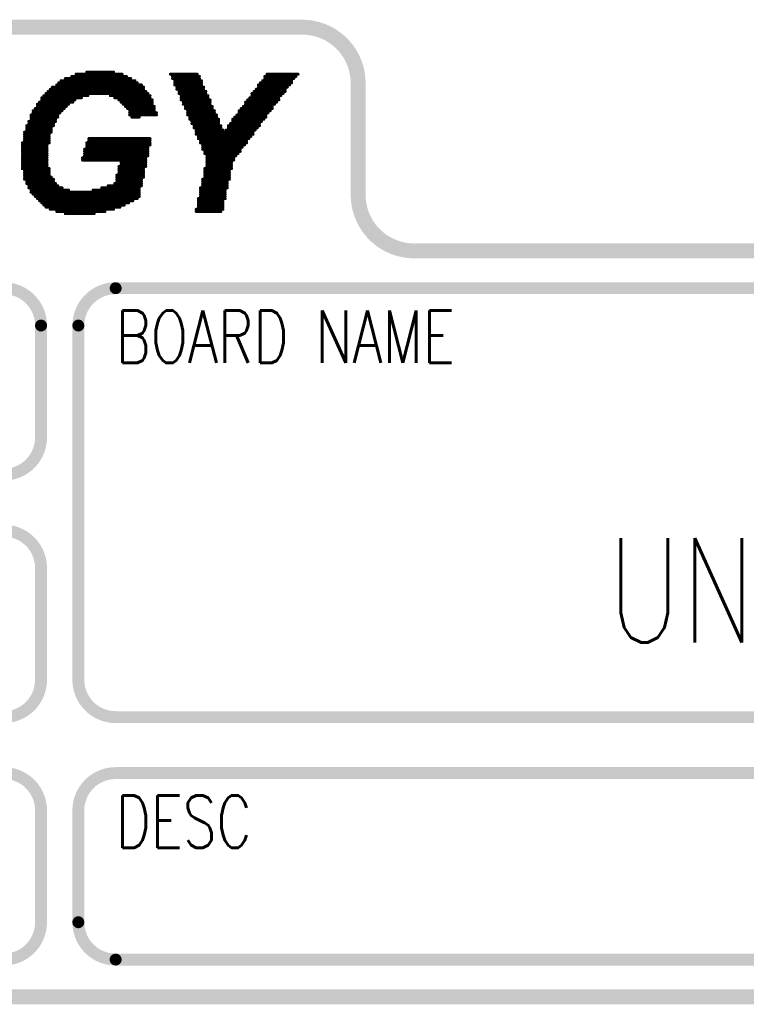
# Model space of a CAD drawing. Extents: x -1 to 210, y -5 to 148.
# Tile 30 of 52: x 22 to 34, y 131 to 148. Entities that reach past the tile are written whole.
import ezdxf
from ezdxf.enums import TextEntityAlignment as Align

# ---------------------------------------------------------------- set-up
doc = ezdxf.new("R2010")
doc.units = 0
doc.layers.add('2D_LINE_00', color=5, linetype='CONTINUOUS')
doc.layers.add('TEXT_00', color=5, linetype='CONTINUOUS')
doc.styles.add('W0$127', font='simplex', dxfattribs={"width": 0.75})
doc.styles.add('W0$2032', font='simplex', dxfattribs={"width": 0.75})

# ---------------------------------------------------------------- blocks, each defined once
blk = doc.blocks.new('SMOOTH_0$2032')
at = {"const_width": 0.1016}
blk.add_lwpolyline([(-0.0508, 0, 1), (0.0508, 0, 1)], format="xyb", close=True, dxfattribs=at)
blk = doc.blocks.new('SMOOTH_0$0508')
at = {"const_width": 0.0254}
blk.add_lwpolyline([(-0.0127, 0, 1), (0.0127, 0, 1)], format="xyb", close=True, dxfattribs=at)
blk = doc.blocks.new('DRAWING_2')
at = {"layer": '2D_LINE_00'}
for points, const_width in [([(0, 0, 0.414214), (0.953, -0.953), (62.547, -0.953, 0.414214), (63.5, 0), (63.5, 10.795, 0.414214), (62.547, 11.748), (22.86, 11.748, -0.414214), (21.907, 12.7), (21.907, 14.605, 0.414214), (20.955, 15.557), (0.953, 15.557, 0.414214), (0, 14.605)], 0.254), ([(16.51, 10.477, 0.414214), (15.875, 11.113), (1.27, 11.113, 0.414214), (0.635, 10.477), (0.635, 8.572, 0.414214), (1.27, 7.938), (15.875, 7.938, 0.414214), (16.51, 8.572)], 0.203), ([(17.145, 10.477, -0.414214), (17.78, 11.113), (55.245, 11.113, -0.414214), (55.88, 10.477), (55.88, 4.445, -0.414214), (55.245, 3.81), (17.78, 3.81, -0.414214), (17.145, 4.445)], 0.203), ([(0.635, 6.35, -0.414214), (1.27, 6.985), (15.875, 6.985, -0.414214), (16.51, 6.35), (16.51, 4.445, -0.414214), (15.875, 3.81), (1.27, 3.81, -0.414214), (0.635, 4.445)], 0.203), ([(0.635, 2.223, -0.414214), (1.27, 2.857), (15.875, 2.857, -0.414214), (16.51, 2.223), (16.51, 0.318, -0.414214), (15.875, -0.318), (1.27, -0.318, -0.414214), (0.635, 0.318)], 0.203), ([(17.145, 0.318, 0.414214), (17.78, -0.318), (62.23, -0.318, 0.414214), (62.865, 0.318), (62.865, 2.223, 0.414214), (62.23, 2.857), (17.78, 2.857, 0.414214), (17.145, 2.223)], 0.203)]:
    blk.add_lwpolyline(points, format="xyb", close=True, dxfattribs=dict(at, const_width=const_width))
at = {"layer": '2D_LINE_00', "const_width": 0.0508}
for points in [[(17.105, 14.756), (17.89, 14.756)], [(17.288, 14.792), (17.744, 14.792)], [(18.712, 14.756), (19.168, 14.756)], [(20.355, 14.756), (20.884, 14.756)], [(16.777, 14.573), (18.219, 14.573)], [(16.813, 14.61), (18.146, 14.61)], [(16.85, 14.646), (18.109, 14.646)], [(16.923, 14.683), (18.036, 14.683)], [(17.032, 14.719), (17.963, 14.719)], [(18.748, 14.719), (19.205, 14.719)], [(18.748, 14.683), (19.205, 14.683)], [(18.785, 14.646), (19.241, 14.646)], [(18.785, 14.61), (19.241, 14.61)], [(18.785, 14.573), (19.241, 14.573)], [(20.209, 14.573), (20.738, 14.573)], [(20.245, 14.61), (20.775, 14.61)], [(20.282, 14.646), (20.775, 14.646)], [(20.318, 14.719), (20.848, 14.719)], [(20.318, 14.683), (20.811, 14.683)], [(16.594, 14.427), (18.328, 14.427)], [(16.631, 14.464), (18.292, 14.464)], [(16.667, 14.5), (18.255, 14.5)], [(16.704, 14.537), (18.255, 14.537)], [(18.821, 14.537), (19.278, 14.537)], [(18.821, 14.5), (19.278, 14.5)], [(18.858, 14.464), (19.314, 14.464)], [(18.858, 14.427), (19.314, 14.427)], [(20.099, 14.427), (20.629, 14.427)], [(20.136, 14.464), (20.665, 14.464)], [(20.172, 14.5), (20.665, 14.5)], [(20.209, 14.537), (20.702, 14.537)], [(16.448, 14.245), (16.978, 14.245)], [(16.485, 14.281), (17.051, 14.281)], [(16.521, 14.354), (17.197, 14.354)], [(16.521, 14.318), (17.087, 14.318)], [(16.558, 14.391), (17.306, 14.391)], [(17.69, 14.391), (18.365, 14.391)], [(17.763, 14.354), (18.365, 14.354)], [(17.836, 14.318), (18.402, 14.318)], [(17.872, 14.281), (18.402, 14.281)], [(17.909, 14.245), (18.402, 14.245)], [(18.894, 14.391), (19.351, 14.391)], [(18.894, 14.354), (19.351, 14.354)], [(18.894, 14.318), (19.387, 14.318)], [(18.931, 14.281), (19.387, 14.281)], [(18.931, 14.245), (19.387, 14.245)], [(19.99, 14.281), (20.519, 14.281)], [(19.99, 14.245), (20.483, 14.245)], [(20.026, 14.318), (20.556, 14.318)], [(20.063, 14.354), (20.556, 14.354)], [(20.099, 14.391), (20.592, 14.391)], [(16.339, 14.062), (16.795, 14.062)], [(16.375, 14.135), (16.868, 14.135)], [(16.375, 14.099), (16.831, 14.099)], [(16.412, 14.172), (16.904, 14.172)], [(16.448, 14.208), (16.941, 14.208)], [(17.945, 14.208), (18.438, 14.208)], [(17.982, 14.172), (18.438, 14.172)], [(18.018, 14.135), (18.438, 14.135)], [(18.018, 14.099), (18.475, 14.099)], [(18.018, 14.062), (18.475, 14.062)], [(18.967, 14.208), (19.424, 14.208)], [(18.967, 14.172), (19.424, 14.172)], [(19.004, 14.135), (19.46, 14.135)], [(19.004, 14.099), (19.46, 14.099)], [(19.004, 14.062), (19.497, 14.062)], [(19.844, 14.062), (20.337, 14.062)], [(19.88, 14.135), (20.41, 14.135)], [(19.88, 14.099), (20.373, 14.099)], [(19.917, 14.172), (20.446, 14.172)], [(19.953, 14.208), (20.446, 14.208)], [(16.302, 13.953), (16.758, 13.953)], [(16.302, 13.916), (16.722, 13.916)], [(16.339, 14.026), (16.795, 14.026)], [(16.339, 13.989), (16.758, 13.989)], [(18.055, 14.026), (18.182, 14.026)], [(19.04, 14.026), (19.497, 14.026)], [(19.04, 13.989), (19.533, 13.989)], [(19.077, 13.953), (19.533, 13.953)], [(19.077, 13.916), (19.533, 13.916)], [(19.734, 13.916), (20.227, 13.916)], [(19.771, 13.989), (20.3, 13.989)], [(19.771, 13.953), (20.264, 13.953)], [(19.807, 14.026), (20.337, 14.026)], [(16.229, 13.77), (16.685, 13.77)], [(16.229, 13.733), (16.649, 13.733)], [(16.266, 13.88), (16.722, 13.88)], [(16.266, 13.843), (16.685, 13.843)], [(16.266, 13.806), (16.685, 13.806)], [(19.113, 13.88), (19.57, 13.88)], [(19.113, 13.843), (19.57, 13.843)], [(19.15, 13.806), (19.606, 13.806)], [(19.15, 13.77), (20.118, 13.77)], [(19.15, 13.733), (20.118, 13.733)], [(19.661, 13.806), (20.154, 13.806)], [(19.698, 13.88), (20.227, 13.88)], [(19.698, 13.843), (20.191, 13.843)], [(16.192, 13.587), (16.649, 13.587)], [(16.229, 13.697), (16.649, 13.697)], [(16.229, 13.66), (16.649, 13.66)], [(16.229, 13.624), (16.649, 13.624)], [(17.288, 13.587), (18.365, 13.587)], [(17.324, 13.66), (18.365, 13.66)], [(17.324, 13.624), (18.365, 13.624)], [(19.187, 13.697), (20.081, 13.697)], [(19.187, 13.66), (20.045, 13.66)], [(19.223, 13.624), (20.008, 13.624)], [(19.223, 13.587), (20.008, 13.587)], [(16.192, 13.551), (16.612, 13.551)], [(16.192, 13.514), (16.612, 13.514)], [(16.192, 13.478), (16.612, 13.478)], [(16.192, 13.441), (16.612, 13.441)], [(16.192, 13.405), (16.612, 13.405)], [(17.251, 13.478), (18.328, 13.478)], [(17.251, 13.441), (18.328, 13.441)], [(17.251, 13.405), (18.328, 13.405)], [(17.288, 13.551), (18.365, 13.551)], [(17.288, 13.514), (18.328, 13.514)], [(19.26, 13.551), (19.972, 13.551)], [(19.26, 13.514), (19.935, 13.514)], [(19.26, 13.478), (19.899, 13.478)], [(19.296, 13.441), (19.899, 13.441)], [(19.296, 13.405), (19.862, 13.405)], [(16.192, 13.368), (16.612, 13.368)], [(16.192, 13.332), (16.612, 13.332)], [(16.192, 13.295), (16.612, 13.295)], [(16.192, 13.259), (16.612, 13.259)], [(16.192, 13.222), (16.612, 13.222)], [(17.215, 13.332), (18.292, 13.332)], [(17.215, 13.295), (18.292, 13.295)], [(17.251, 13.368), (18.328, 13.368)], [(17.872, 13.259), (18.292, 13.259)], [(17.872, 13.222), (18.292, 13.222)], [(19.333, 13.368), (19.825, 13.368)], [(19.333, 13.332), (19.789, 13.332)], [(19.333, 13.295), (19.789, 13.295)], [(19.333, 13.259), (19.752, 13.259)], [(19.333, 13.222), (19.752, 13.222)], [(16.192, 13.186), (16.612, 13.186)], [(16.192, 13.149), (16.649, 13.149)], [(16.229, 13.113), (16.649, 13.113)], [(16.229, 13.076), (16.649, 13.076)], [(17.836, 13.186), (18.292, 13.186)], [(17.836, 13.149), (18.255, 13.149)], [(17.836, 13.113), (18.255, 13.113)], [(17.836, 13.076), (18.255, 13.076)], [(19.296, 13.149), (19.752, 13.149)], [(19.296, 13.113), (19.716, 13.113)], [(19.296, 13.076), (19.716, 13.076)], [(19.333, 13.186), (19.752, 13.186)], [(16.229, 13.04), (16.649, 13.04)], [(16.229, 13.003), (16.685, 13.003)], [(16.229, 12.967), (16.722, 12.967)], [(16.266, 12.93), (16.722, 12.93)], [(16.266, 12.894), (16.758, 12.894)], [(17.763, 12.894), (18.219, 12.894)], [(17.799, 13.04), (18.255, 13.04)], [(17.799, 13.003), (18.255, 13.003)], [(17.799, 12.967), (18.219, 12.967)], [(17.799, 12.93), (18.219, 12.93)], [(19.26, 12.967), (19.716, 12.967)], [(19.26, 12.93), (19.679, 12.93)], [(19.26, 12.894), (19.679, 12.894)], [(19.296, 13.04), (19.716, 13.04)], [(19.296, 13.003), (19.716, 13.003)], [(16.302, 12.857), (16.795, 12.857)], [(16.302, 12.821), (16.868, 12.821)], [(16.339, 12.784), (16.978, 12.784)], [(16.339, 12.748), (18.182, 12.748)], [(17.397, 12.784), (18.182, 12.784)], [(17.543, 12.821), (18.182, 12.821)], [(17.653, 12.857), (18.219, 12.857)], [(19.223, 12.821), (19.679, 12.821)], [(19.223, 12.784), (19.643, 12.784)], [(19.223, 12.748), (19.643, 12.748)], [(19.26, 12.857), (19.679, 12.857)], [(16.375, 12.711), (18.182, 12.711)], [(16.412, 12.675), (18.182, 12.675)], [(16.448, 12.638), (18.146, 12.638)], [(16.485, 12.602), (18.073, 12.602)], [(16.521, 12.565), (18, 12.565)], [(19.187, 12.638), (19.643, 12.638)], [(19.187, 12.602), (19.606, 12.602)], [(19.187, 12.565), (19.606, 12.565)], [(19.223, 12.711), (19.643, 12.711)], [(19.223, 12.675), (19.643, 12.675)], [(16.558, 12.529), (17.927, 12.529)], [(16.594, 12.492), (17.854, 12.492)], [(16.667, 12.456), (17.744, 12.456)], [(16.777, 12.419), (17.598, 12.419)], [(16.923, 12.383), (17.416, 12.383)], [(19.15, 12.456), (19.606, 12.456)], [(19.15, 12.419), (19.57, 12.419)], [(19.187, 12.529), (19.606, 12.529)], [(19.187, 12.492), (19.606, 12.492)]]:
    blk.add_lwpolyline(points, dxfattribs=at)
at = {"layer": '2D_LINE_00'}
for name, p in [('SMOOTH_0$0508', (17.105, 14.756)), ('SMOOTH_0$0508', (17.288, 14.792)), ('SMOOTH_0$0508', (17.744, 14.792)), ('SMOOTH_0$0508', (17.89, 14.756)), ('SMOOTH_0$0508', (18.712, 14.756)), ('SMOOTH_0$0508', (19.168, 14.756)), ('SMOOTH_0$0508', (20.355, 14.756)), ('SMOOTH_0$0508', (20.884, 14.756)), ('SMOOTH_0$0508', (16.777, 14.573)), ('SMOOTH_0$0508', (16.813, 14.61)), ('SMOOTH_0$0508', (16.85, 14.646)), ('SMOOTH_0$0508', (16.923, 14.683)), ('SMOOTH_0$0508', (17.032, 14.719)), ('SMOOTH_0$0508', (17.963, 14.719)), ('SMOOTH_0$0508', (18.036, 14.683)), ('SMOOTH_0$0508', (18.109, 14.646)), ('SMOOTH_0$0508', (18.146, 14.61)), ('SMOOTH_0$0508', (18.219, 14.573)), ('SMOOTH_0$0508', (18.748, 14.719)), ('SMOOTH_0$0508', (18.748, 14.683)), ('SMOOTH_0$0508', (18.785, 14.646)), ('SMOOTH_0$0508', (18.785, 14.61)), ('SMOOTH_0$0508', (18.785, 14.573)), ('SMOOTH_0$0508', (19.205, 14.719)), ('SMOOTH_0$0508', (19.205, 14.683)), ('SMOOTH_0$0508', (19.241, 14.646)), ('SMOOTH_0$0508', (19.241, 14.61)), ('SMOOTH_0$0508', (19.241, 14.573)), ('SMOOTH_0$0508', (20.209, 14.573)), ('SMOOTH_0$0508', (20.245, 14.61)), ('SMOOTH_0$0508', (20.282, 14.646)), ('SMOOTH_0$0508', (20.318, 14.719)), ('SMOOTH_0$0508', (20.318, 14.683)), ('SMOOTH_0$0508', (20.738, 14.573)), ('SMOOTH_0$0508', (20.775, 14.646)), ('SMOOTH_0$0508', (20.775, 14.61)), ('SMOOTH_0$0508', (20.811, 14.683)), ('SMOOTH_0$0508', (20.848, 14.719)), ('SMOOTH_0$0508', (16.594, 14.427)), ('SMOOTH_0$0508', (16.631, 14.464)), ('SMOOTH_0$0508', (16.667, 14.5)), ('SMOOTH_0$0508', (16.704, 14.537)), ('SMOOTH_0$0508', (18.255, 14.537)), ('SMOOTH_0$0508', (18.255, 14.5)), ('SMOOTH_0$0508', (18.292, 14.464)), ('SMOOTH_0$0508', (18.328, 14.427)), ('SMOOTH_0$0508', (18.821, 14.537)), ('SMOOTH_0$0508', (18.821, 14.5)), ('SMOOTH_0$0508', (18.858, 14.464)), ('SMOOTH_0$0508', (18.858, 14.427)), ('SMOOTH_0$0508', (19.278, 14.537)), ('SMOOTH_0$0508', (19.278, 14.5)), ('SMOOTH_0$0508', (19.314, 14.464)), ('SMOOTH_0$0508', (19.314, 14.427)), ('SMOOTH_0$0508', (20.099, 14.427)), ('SMOOTH_0$0508', (20.136, 14.464)), ('SMOOTH_0$0508', (20.172, 14.5)), ('SMOOTH_0$0508', (20.209, 14.537)), ('SMOOTH_0$0508', (20.629, 14.427)), ('SMOOTH_0$0508', (20.665, 14.5)), ('SMOOTH_0$0508', (20.665, 14.464)), ('SMOOTH_0$0508', (20.702, 14.537)), ('SMOOTH_0$0508', (16.448, 14.245)), ('SMOOTH_0$0508', (16.485, 14.281)), ('SMOOTH_0$0508', (16.521, 14.354)), ('SMOOTH_0$0508', (16.521, 14.318)), ('SMOOTH_0$0508', (16.558, 14.391)), ('SMOOTH_0$0508', (16.978, 14.245)), ('SMOOTH_0$0508', (17.051, 14.281)), ('SMOOTH_0$0508', (17.087, 14.318)), ('SMOOTH_0$0508', (17.197, 14.354)), ('SMOOTH_0$0508', (17.306, 14.391)), ('SMOOTH_0$0508', (17.69, 14.391)), ('SMOOTH_0$0508', (17.763, 14.354)), ('SMOOTH_0$0508', (17.836, 14.318)), ('SMOOTH_0$0508', (17.872, 14.281)), ('SMOOTH_0$0508', (17.909, 14.245)), ('SMOOTH_0$0508', (18.365, 14.391)), ('SMOOTH_0$0508', (18.365, 14.354)), ('SMOOTH_0$0508', (18.402, 14.318)), ('SMOOTH_0$0508', (18.402, 14.281)), ('SMOOTH_0$0508', (18.402, 14.245)), ('SMOOTH_0$0508', (18.894, 14.391)), ('SMOOTH_0$0508', (18.894, 14.354)), ('SMOOTH_0$0508', (18.894, 14.318)), ('SMOOTH_0$0508', (18.931, 14.281)), ('SMOOTH_0$0508', (18.931, 14.245)), ('SMOOTH_0$0508', (19.351, 14.391)), ('SMOOTH_0$0508', (19.351, 14.354)), ('SMOOTH_0$0508', (19.387, 14.318)), ('SMOOTH_0$0508', (19.387, 14.281)), ('SMOOTH_0$0508', (19.387, 14.245)), ('SMOOTH_0$0508', (19.99, 14.281)), ('SMOOTH_0$0508', (19.99, 14.245)), ('SMOOTH_0$0508', (20.026, 14.318)), ('SMOOTH_0$0508', (20.063, 14.354)), ('SMOOTH_0$0508', (20.099, 14.391)), ('SMOOTH_0$0508', (20.483, 14.245)), ('SMOOTH_0$0508', (20.519, 14.281)), ('SMOOTH_0$0508', (20.556, 14.354)), ('SMOOTH_0$0508', (20.556, 14.318)), ('SMOOTH_0$0508', (20.592, 14.391)), ('SMOOTH_0$0508', (16.339, 14.062)), ('SMOOTH_0$0508', (16.375, 14.135)), ('SMOOTH_0$0508', (16.375, 14.099)), ('SMOOTH_0$0508', (16.412, 14.172)), ('SMOOTH_0$0508', (16.448, 14.208)), ('SMOOTH_0$0508', (16.795, 14.062)), ('SMOOTH_0$0508', (16.831, 14.099)), ('SMOOTH_0$0508', (16.868, 14.135)), ('SMOOTH_0$0508', (16.904, 14.172)), ('SMOOTH_0$0508', (16.941, 14.208)), ('SMOOTH_0$0508', (17.945, 14.208)), ('SMOOTH_0$0508', (17.982, 14.172)), ('SMOOTH_0$0508', (18.018, 14.135)), ('SMOOTH_0$0508', (18.018, 14.099)), ('SMOOTH_0$0508', (18.018, 14.062)), ('SMOOTH_0$0508', (18.438, 14.208)), ('SMOOTH_0$0508', (18.438, 14.172)), ('SMOOTH_0$0508', (18.438, 14.135)), ('SMOOTH_0$0508', (18.475, 14.099)), ('SMOOTH_0$0508', (18.475, 14.062)), ('SMOOTH_0$0508', (18.967, 14.208)), ('SMOOTH_0$0508', (18.967, 14.172)), ('SMOOTH_0$0508', (19.004, 14.135)), ('SMOOTH_0$0508', (19.004, 14.099)), ('SMOOTH_0$0508', (19.004, 14.062)), ('SMOOTH_0$0508', (19.424, 14.208)), ('SMOOTH_0$0508', (19.424, 14.172)), ('SMOOTH_0$0508', (19.46, 14.135)), ('SMOOTH_0$0508', (19.46, 14.099)), ('SMOOTH_0$0508', (19.497, 14.062)), ('SMOOTH_0$0508', (19.844, 14.062)), ('SMOOTH_0$0508', (19.88, 14.135)), ('SMOOTH_0$0508', (19.88, 14.099)), ('SMOOTH_0$0508', (19.917, 14.172)), ('SMOOTH_0$0508', (19.953, 14.208)), ('SMOOTH_0$0508', (20.337, 14.062)), ('SMOOTH_0$0508', (20.373, 14.099)), ('SMOOTH_0$0508', (20.41, 14.135)), ('SMOOTH_0$0508', (20.446, 14.208)), ('SMOOTH_0$0508', (20.446, 14.172)), ('SMOOTH_0$0508', (16.302, 13.953)), ('SMOOTH_0$0508', (16.302, 13.916)), ('SMOOTH_0$0508', (16.339, 14.026)), ('SMOOTH_0$0508', (16.339, 13.989)), ('SMOOTH_0$0508', (16.722, 13.916)), ('SMOOTH_0$0508', (16.758, 13.989)), ('SMOOTH_0$0508', (16.758, 13.953)), ('SMOOTH_0$0508', (16.795, 14.026)), ('SMOOTH_0$0508', (18.055, 14.026)), ('SMOOTH_0$0508', (18.182, 14.026)), ('SMOOTH_0$0508', (19.04, 14.026)), ('SMOOTH_0$0508', (19.04, 13.989)), ('SMOOTH_0$0508', (19.077, 13.953)), ('SMOOTH_0$0508', (19.077, 13.916)), ('SMOOTH_0$0508', (19.497, 14.026)), ('SMOOTH_0$0508', (19.533, 13.989)), ('SMOOTH_0$0508', (19.533, 13.953)), ('SMOOTH_0$0508', (19.533, 13.916)), ('SMOOTH_0$0508', (19.734, 13.916)), ('SMOOTH_0$0508', (19.771, 13.989)), ('SMOOTH_0$0508', (19.771, 13.953)), ('SMOOTH_0$0508', (19.807, 14.026)), ('SMOOTH_0$0508', (20.227, 13.916)), ('SMOOTH_0$0508', (20.264, 13.953)), ('SMOOTH_0$0508', (20.3, 13.989)), ('SMOOTH_0$0508', (20.337, 14.026)), ('SMOOTH_0$0508', (16.229, 13.77)), ('SMOOTH_0$0508', (16.229, 13.733)), ('SMOOTH_0$0508', (16.266, 13.88)), ('SMOOTH_0$0508', (16.266, 13.843)), ('SMOOTH_0$0508', (16.266, 13.806)), ('SMOOTH_0$0508', (16.649, 13.733)), ('SMOOTH_0$0508', (16.685, 13.843)), ('SMOOTH_0$0508', (16.685, 13.806)), ('SMOOTH_0$0508', (16.685, 13.77)), ('SMOOTH_0$0508', (16.722, 13.88)), ('SMOOTH_0$0508', (19.113, 13.88)), ('SMOOTH_0$0508', (19.113, 13.843)), ('SMOOTH_0$0508', (19.15, 13.806)), ('SMOOTH_0$0508', (19.15, 13.77)), ('SMOOTH_0$0508', (19.15, 13.733)), ('SMOOTH_0$0508', (19.57, 13.88)), ('SMOOTH_0$0508', (19.57, 13.843)), ('SMOOTH_0$0508', (19.606, 13.806)), ('SMOOTH_0$0508', (19.661, 13.806)), ('SMOOTH_0$0508', (19.698, 13.88)), ('SMOOTH_0$0508', (19.698, 13.843)), ('SMOOTH_0$0508', (20.118, 13.77)), ('SMOOTH_0$0508', (20.118, 13.733)), ('SMOOTH_0$0508', (20.154, 13.806)), ('SMOOTH_0$0508', (20.191, 13.843)), ('SMOOTH_0$0508', (20.227, 13.88)), ('SMOOTH_0$0508', (16.192, 13.587)), ('SMOOTH_0$0508', (16.229, 13.697)), ('SMOOTH_0$0508', (16.229, 13.66)), ('SMOOTH_0$0508', (16.229, 13.624)), ('SMOOTH_0$0508', (16.649, 13.697)), ('SMOOTH_0$0508', (16.649, 13.66)), ('SMOOTH_0$0508', (16.649, 13.624)), ('SMOOTH_0$0508', (16.649, 13.587)), ('SMOOTH_0$0508', (17.288, 13.587)), ('SMOOTH_0$0508', (17.324, 13.66)), ('SMOOTH_0$0508', (17.324, 13.624)), ('SMOOTH_0$0508', (18.365, 13.66)), ('SMOOTH_0$0508', (18.365, 13.624)), ('SMOOTH_0$0508', (18.365, 13.587)), ('SMOOTH_0$0508', (19.187, 13.697)), ('SMOOTH_0$0508', (19.187, 13.66)), ('SMOOTH_0$0508', (19.223, 13.624)), ('SMOOTH_0$0508', (19.223, 13.587)), ('SMOOTH_0$0508', (20.008, 13.624)), ('SMOOTH_0$0508', (20.008, 13.587)), ('SMOOTH_0$0508', (20.045, 13.66)), ('SMOOTH_0$0508', (20.081, 13.697)), ('SMOOTH_0$0508', (16.192, 13.551)), ('SMOOTH_0$0508', (16.192, 13.514)), ('SMOOTH_0$0508', (16.192, 13.478)), ('SMOOTH_0$0508', (16.192, 13.441)), ('SMOOTH_0$0508', (16.192, 13.405)), ('SMOOTH_0$0508', (16.612, 13.551)), ('SMOOTH_0$0508', (16.612, 13.514)), ('SMOOTH_0$0508', (16.612, 13.478)), ('SMOOTH_0$0508', (16.612, 13.441)), ('SMOOTH_0$0508', (16.612, 13.405)), ('SMOOTH_0$0508', (17.251, 13.478)), ('SMOOTH_0$0508', (17.251, 13.441)), ('SMOOTH_0$0508', (17.251, 13.405)), ('SMOOTH_0$0508', (17.288, 13.551)), ('SMOOTH_0$0508', (17.288, 13.514)), ('SMOOTH_0$0508', (18.328, 13.514)), ('SMOOTH_0$0508', (18.328, 13.478)), ('SMOOTH_0$0508', (18.328, 13.441)), ('SMOOTH_0$0508', (18.328, 13.405)), ('SMOOTH_0$0508', (18.365, 13.551)), ('SMOOTH_0$0508', (19.26, 13.551)), ('SMOOTH_0$0508', (19.26, 13.514)), ('SMOOTH_0$0508', (19.26, 13.478)), ('SMOOTH_0$0508', (19.296, 13.441)), ('SMOOTH_0$0508', (19.296, 13.405)), ('SMOOTH_0$0508', (19.862, 13.405)), ('SMOOTH_0$0508', (19.899, 13.478)), ('SMOOTH_0$0508', (19.899, 13.441)), ('SMOOTH_0$0508', (19.935, 13.514)), ('SMOOTH_0$0508', (19.972, 13.551)), ('SMOOTH_0$0508', (16.192, 13.368)), ('SMOOTH_0$0508', (16.192, 13.332)), ('SMOOTH_0$0508', (16.192, 13.295)), ('SMOOTH_0$0508', (16.192, 13.259)), ('SMOOTH_0$0508', (16.192, 13.222)), ('SMOOTH_0$0508', (16.612, 13.368)), ('SMOOTH_0$0508', (16.612, 13.332)), ('SMOOTH_0$0508', (16.612, 13.295)), ('SMOOTH_0$0508', (16.612, 13.259)), ('SMOOTH_0$0508', (16.612, 13.222)), ('SMOOTH_0$0508', (17.215, 13.332)), ('SMOOTH_0$0508', (17.215, 13.295)), ('SMOOTH_0$0508', (17.251, 13.368)), ('SMOOTH_0$0508', (17.872, 13.259)), ('SMOOTH_0$0508', (17.872, 13.222)), ('SMOOTH_0$0508', (18.292, 13.332)), ('SMOOTH_0$0508', (18.292, 13.295)), ('SMOOTH_0$0508', (18.292, 13.259)), ('SMOOTH_0$0508', (18.292, 13.222)), ('SMOOTH_0$0508', (18.328, 13.368)), ('SMOOTH_0$0508', (19.333, 13.368)), ('SMOOTH_0$0508', (19.333, 13.332)), ('SMOOTH_0$0508', (19.333, 13.295)), ('SMOOTH_0$0508', (19.333, 13.259)), ('SMOOTH_0$0508', (19.333, 13.222)), ('SMOOTH_0$0508', (19.752, 13.259)), ('SMOOTH_0$0508', (19.752, 13.222)), ('SMOOTH_0$0508', (19.789, 13.332)), ('SMOOTH_0$0508', (19.789, 13.295)), ('SMOOTH_0$0508', (19.825, 13.368)), ('SMOOTH_0$0508', (16.192, 13.186)), ('SMOOTH_0$0508', (16.192, 13.149)), ('SMOOTH_0$0508', (16.229, 13.113)), ('SMOOTH_0$0508', (16.229, 13.076)), ('SMOOTH_0$0508', (16.612, 13.186)), ('SMOOTH_0$0508', (16.649, 13.149)), ('SMOOTH_0$0508', (16.649, 13.113)), ('SMOOTH_0$0508', (16.649, 13.076)), ('SMOOTH_0$0508', (17.836, 13.186)), ('SMOOTH_0$0508', (17.836, 13.149)), ('SMOOTH_0$0508', (17.836, 13.113)), ('SMOOTH_0$0508', (17.836, 13.076)), ('SMOOTH_0$0508', (18.255, 13.149)), ('SMOOTH_0$0508', (18.255, 13.113)), ('SMOOTH_0$0508', (18.255, 13.076)), ('SMOOTH_0$0508', (18.292, 13.186)), ('SMOOTH_0$0508', (19.296, 13.149)), ('SMOOTH_0$0508', (19.296, 13.113)), ('SMOOTH_0$0508', (19.296, 13.076)), ('SMOOTH_0$0508', (19.333, 13.186)), ('SMOOTH_0$0508', (19.716, 13.113)), ('SMOOTH_0$0508', (19.716, 13.076)), ('SMOOTH_0$0508', (19.752, 13.186)), ('SMOOTH_0$0508', (19.752, 13.149)), ('SMOOTH_0$0508', (16.229, 13.04)), ('SMOOTH_0$0508', (16.229, 13.003)), ('SMOOTH_0$0508', (16.229, 12.967)), ('SMOOTH_0$0508', (16.266, 12.93)), ('SMOOTH_0$0508', (16.266, 12.894)), ('SMOOTH_0$0508', (16.649, 13.04)), ('SMOOTH_0$0508', (16.685, 13.003)), ('SMOOTH_0$0508', (16.722, 12.967)), ('SMOOTH_0$0508', (16.722, 12.93)), ('SMOOTH_0$0508', (16.758, 12.894)), ('SMOOTH_0$0508', (17.763, 12.894)), ('SMOOTH_0$0508', (17.799, 13.04)), ('SMOOTH_0$0508', (17.799, 13.003)), ('SMOOTH_0$0508', (17.799, 12.967)), ('SMOOTH_0$0508', (17.799, 12.93)), ('SMOOTH_0$0508', (18.219, 12.967)), ('SMOOTH_0$0508', (18.219, 12.93)), ('SMOOTH_0$0508', (18.219, 12.894)), ('SMOOTH_0$0508', (18.255, 13.04)), ('SMOOTH_0$0508', (18.255, 13.003)), ('SMOOTH_0$0508', (19.26, 12.967)), ('SMOOTH_0$0508', (19.26, 12.93)), ('SMOOTH_0$0508', (19.26, 12.894)), ('SMOOTH_0$0508', (19.296, 13.04)), ('SMOOTH_0$0508', (19.296, 13.003)), ('SMOOTH_0$0508', (19.679, 12.93)), ('SMOOTH_0$0508', (19.679, 12.894)), ('SMOOTH_0$0508', (19.716, 13.04)), ('SMOOTH_0$0508', (19.716, 13.003)), ('SMOOTH_0$0508', (19.716, 12.967)), ('SMOOTH_0$0508', (16.302, 12.857)), ('SMOOTH_0$0508', (16.302, 12.821)), ('SMOOTH_0$0508', (16.339, 12.784)), ('SMOOTH_0$0508', (16.339, 12.748)), ('SMOOTH_0$0508', (16.795, 12.857)), ('SMOOTH_0$0508', (16.868, 12.821)), ('SMOOTH_0$0508', (16.978, 12.784)), ('SMOOTH_0$0508', (17.397, 12.784)), ('SMOOTH_0$0508', (17.543, 12.821)), ('SMOOTH_0$0508', (17.653, 12.857)), ('SMOOTH_0$0508', (18.182, 12.821)), ('SMOOTH_0$0508', (18.182, 12.784)), ('SMOOTH_0$0508', (18.182, 12.748)), ('SMOOTH_0$0508', (18.219, 12.857)), ('SMOOTH_0$0508', (19.223, 12.821)), ('SMOOTH_0$0508', (19.223, 12.784)), ('SMOOTH_0$0508', (19.223, 12.748)), ('SMOOTH_0$0508', (19.26, 12.857)), ('SMOOTH_0$0508', (19.643, 12.784)), ('SMOOTH_0$0508', (19.643, 12.748)), ('SMOOTH_0$0508', (19.679, 12.857)), ('SMOOTH_0$0508', (19.679, 12.821)), ('SMOOTH_0$0508', (16.375, 12.711)), ('SMOOTH_0$0508', (16.412, 12.675)), ('SMOOTH_0$0508', (16.448, 12.638)), ('SMOOTH_0$0508', (16.485, 12.602)), ('SMOOTH_0$0508', (16.521, 12.565)), ('SMOOTH_0$0508', (18, 12.565)), ('SMOOTH_0$0508', (18.073, 12.602)), ('SMOOTH_0$0508', (18.146, 12.638)), ('SMOOTH_0$0508', (18.182, 12.711)), ('SMOOTH_0$0508', (18.182, 12.675)), ('SMOOTH_0$0508', (19.187, 12.638)), ('SMOOTH_0$0508', (19.187, 12.602)), ('SMOOTH_0$0508', (19.187, 12.565)), ('SMOOTH_0$0508', (19.223, 12.711)), ('SMOOTH_0$0508', (19.223, 12.675)), ('SMOOTH_0$0508', (19.606, 12.602)), ('SMOOTH_0$0508', (19.606, 12.565)), ('SMOOTH_0$0508', (19.643, 12.711)), ('SMOOTH_0$0508', (19.643, 12.675)), ('SMOOTH_0$0508', (19.643, 12.638)), ('SMOOTH_0$0508', (16.558, 12.529)), ('SMOOTH_0$0508', (16.594, 12.492)), ('SMOOTH_0$0508', (16.667, 12.456)), ('SMOOTH_0$0508', (16.777, 12.419)), ('SMOOTH_0$0508', (16.923, 12.383)), ('SMOOTH_0$0508', (17.416, 12.383)), ('SMOOTH_0$0508', (17.598, 12.419)), ('SMOOTH_0$0508', (17.744, 12.456)), ('SMOOTH_0$0508', (17.854, 12.492)), ('SMOOTH_0$0508', (17.927, 12.529)), ('SMOOTH_0$0508', (19.15, 12.456)), ('SMOOTH_0$0508', (19.15, 12.419)), ('SMOOTH_0$0508', (19.187, 12.529)), ('SMOOTH_0$0508', (19.187, 12.492)), ('SMOOTH_0$0508', (19.57, 12.419)), ('SMOOTH_0$0508', (19.606, 12.529)), ('SMOOTH_0$0508', (19.606, 12.492)), ('SMOOTH_0$0508', (19.606, 12.456)), ('SMOOTH_0$2032', (17.78, 11.113)), ('SMOOTH_0$2032', (16.51, 10.477)), ('SMOOTH_0$2032', (17.145, 10.477)), ('SMOOTH_0$2032', (17.145, 0.318)), ('SMOOTH_0$2032', (17.78, -0.318))]:
    blk.add_blockref(name, p, dxfattribs=at)
at = {"layer": 'TEXT_00', "style": 'W0$127', "width": 0.75}
for s, p in [('BOARD NAME', (17.78, 9.842)), ('DESC', (17.78, 1.587))]:
    blk.add_text(s, height=0.889, dxfattribs=at).set_placement(p)
at = {"layer": 'TEXT_00', "style": 'W0$2032', "width": 0.75}
blk.add_text('UNIED GENERIC CPGA144', height=1.778, dxfattribs=at).set_placement((37.465, 5.969), align=Align.MIDDLE_CENTER)

msp = doc.modelspace()

# ---------------------------------------------------------------- block references
msp.add_blockref('DRAWING_2', (5.5, 132.5))

doc.saveas('drawing.dxf')
